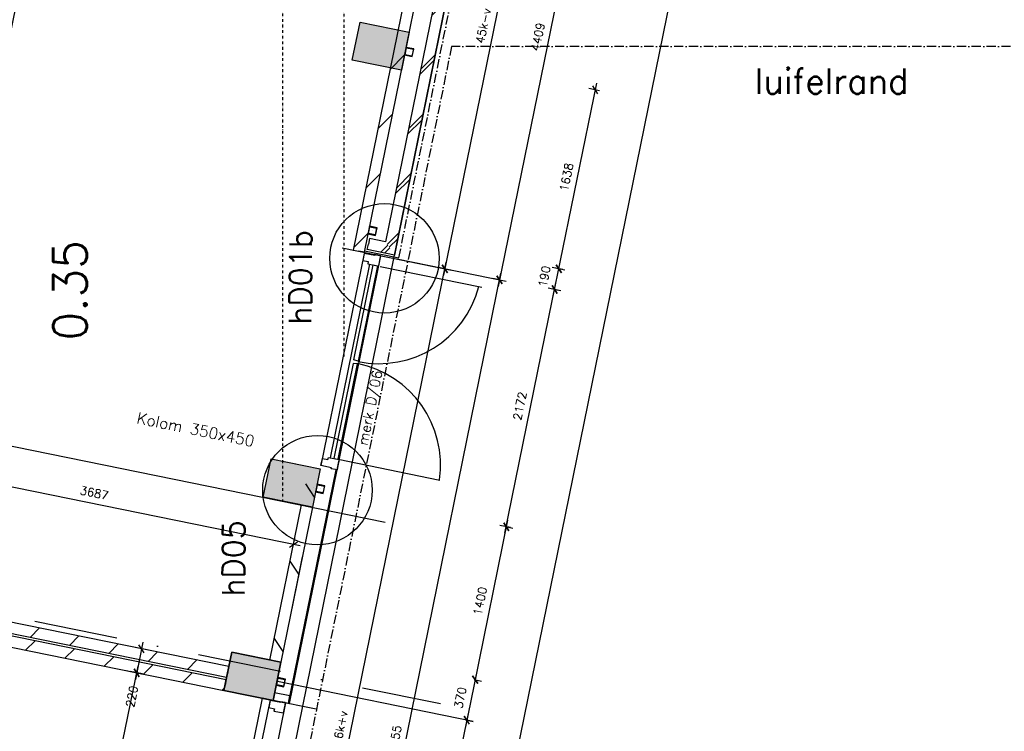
# Model space of a CAD drawing. Extents: x -29284 to 2055880, y -64816 to 121103.
# Tile 26 of 123: x 27353 to 36184, y 23403 to 29787. Entities that reach past the tile are written whole.
import ezdxf
from ezdxf.enums import TextEntityAlignment as Align

# ---------------------------------------------------------------- set-up
doc = ezdxf.new("R2010")
doc.units = 0
doc.header["$LTSCALE"] = 50
doc.header["$MEASUREMENT"] = 0
doc.header["$PDMODE"] = 3
doc.header["$PDSIZE"] = 0.1
doc.linetypes.add('DASHDOT', pattern=[1, 0.5, -0.25, 0, -0.25])
doc.linetypes.add('DD1', pattern=[2.66667, 1.66667, -0.5, 0, -0.5])
doc.layers.get('0').update_dxf_attribs({"linetype": 'CONTINUOUS'})
doc.layers.get('DEFPOINTS').update_dxf_attribs({"linetype": 'CONTINUOUS'})
for name, color, linetype in [('_BRANDCOMPART', 6, 'DASHDOT'), ('_DETAILNUMMERS', 4, 'CONTINUOUS'), ('_DETAILNUMMERSTEKST', 4, 'CONTINUOUS'), ('A--A21--_F123-', 9, 'CONTINUOUS'), ('A--A22--_F123-', 9, 'CONTINUOUS'), ('A--A28--_F-2--', 7, 'CONTINUOUS'), ('A--A28--_F12--', 7, 'CONTINUOUS'), ('A--A28--_F123-', 9, 'CONTINUOUS'), ('A--L21--', 3, 'CONTINUOUS'), ('A--L21--_F-2--', 7, 'CONTINUOUS'), ('A--L21A2_ISOLATIE', 1, 'CONTINUOUS'), ('A--L22--', 3, 'CONTINUOUS'), ('A--L22--_F-2--', 7, 'CONTINUOUS'), ('A--L28--', 7, 'CONTINUOUS'), ('A--L28--_F-2--', 7, 'CONTINUOUS'), ('A--L28--_F12--', 7, 'CONTINUOUS'), ('A--L31--', 2, 'CONTINUOUS'), ('A--L31--_F123-', 7, 'CONTINUOUS'), ('A--L32--', 7, 'CONTINUOUS'), ('A--L32--_F123-', 1, 'CONTINUOUS'), ('A--M$1A-_F123-', 1, 'CONTINUOUS'), ('A--M1$A-_F123-', 1, 'CONTINUOUS'), ('A--T$1A-25_TEKST', 2, 'CONTINUOUS'), ('A--T$1A-_F123-_0_25MM', 2, 'CONTINUOUS'), ('A--T$1A-_F123-_RN', 4, 'CONTINUOUS'), ('ATFA_B2--_ONDERH_25MM', 2, 'CONTINUOUS'), ('NIEUWE_INDELING', 2, 'CONTINUOUS'), ('STRAMIEN', 1, 'DD1'), ('TEKSTKOZIJNMERK', 2, 'CONTINUOUS'), ('X--LR---_CP', 7, 'CONTINUOUS')]:
    doc.layers.add(name, color=color, linetype=linetype)
doc.layers.add('bruto vloeroppervlak', color=3, linetype='CONTINUOUS', plot=False)
doc.styles.add('ALFA-0_25', font='ROMANS')
doc.styles.add('B-01', font='SIMPLEX.SHX', dxfattribs={"width": 0.8, "height": 4.5})
doc.styles.add('HIEMSTRA', font='romans.shx')
doc.dimstyles.new('1op2', dxfattribs={"dimscale": 30, "dimtxt": 2.5, "dimasz": 2, "dimexe": 2, "dimexo": 0, "dimgap": 2, "dimtad": 1, "dimdec": 0, "dimzin": 0, "dimdsep": 46, "dimtxsty": 'HIEMSTRA', "dimblk1": 'OBLIQUE', "dimblk2": 'OBLIQUE', "dimsah": 1, "dimcen": -3, "dimdle": 2, "dimclrd": 2, "dimclre": 2, "dimclrt": 3, "dimadec": 0, "dimazin": 0, "dimtfac": 1, "dimtdec": 0, "dimtofl": 0, "dimtmove": 2, "dimatfit": 3, "dimldrblk": 'OBLIQUE', "dimfxl": 1, "dimtvp": 0.833333, "dimtolj": 1, "dimtzin": 0, "dimarcsym": 0})
doc.dimstyles.new('STANDARD$0', dxfattribs={"dimscale": 30, "dimtxt": 2.5, "dimasz": 2, "dimexe": 2, "dimexo": 0, "dimgap": 2, "dimtad": 1, "dimdec": 0, "dimzin": 0, "dimdsep": 46, "dimtxsty": 'ALFA-0_25', "dimblk1": 'OBLIQUE', "dimblk2": 'OBLIQUE', "dimsah": 1, "dimcen": -3, "dimdle": 2, "dimclrd": 1, "dimclre": 1, "dimclrt": 2, "dimadec": 0, "dimazin": 0, "dimtfac": 0.666667, "dimtofl": 0, "dimtmove": 2, "dimatfit": 3, "dimldrblk": 'OBLIQUE', "dimfxl": 1, "dimtvp": 0.833333, "dimtolj": 1, "dimtzin": 0, "dimarcsym": 0})

# ---------------------------------------------------------------- blocks, each defined once
blk = doc.blocks.new('*U1417')
at = {"layer": 'A--A22--_F123-', "linetype": 'Continuous'}
h = blk.add_hatch(dxfattribs=at)
h.set_pattern_fill('ALFALINE', color=256, scale=300, style=0)
h.set_pattern_definition([(45, (-31529.6, -33287.87), (-212.132, 212.132), [])])
h.paths.add_polyline_path([(0, 0), (49, -10), (-1087.2, -5587.8), (-1136.2, -5577.8), (-1185.2, -5567.8), (-59, -39)])
at = {"layer": 'A--L22--_F-2--', "color": 3, "linetype": 'Continuous'}
for points in [[(-59, -39), (-59, -39), (-1185.2, -5567.8), (-1136.2, -5577.8)], [(49, -10), (49, -10), (-1087.2, -5587.8), (-1136.2, -5577.8)]]:
    blk.add_lwpolyline(points, dxfattribs=at)
blk = doc.blocks.new('KOLOM450X350')
at = {"layer": 'A--A28--_F12--', "color": 8}
for points in [[(-175, -225), (-175, 225), (175, 225)], [(-175, -225), (175, 225), (175, -225)]]:
    blk.add_solid(points, dxfattribs=at)
at = {"layer": 'A--L28--_F12--', "color": 3, "linetype": 'Continuous'}
blk.add_lwpolyline([(-175, -225), (-175, 225), (175, 225), (175, -225)], close=True, dxfattribs=at)
at = {"layer": 'X--LR---_CP'}
for p in [(-175, 0), (-175, 0), (175, 0)]:
    blk.add_point(p, dxfattribs=at)
blk = doc.blocks.new('dubbeldeur')
at = {"layer": 'A--L31--', "color": 2, "linetype": 'Continuous'}
for points in [[(-0.2, 0), (-0.2, -65), (50.8, -65), (50.9, -86), (149.9, -86), (149.8, -13), (149.8, 9), (134.8, 9), (95.8, 9), (95.8, 0)], [(-0.2, -1943.2), (-0.2, -1878.2), (50.8, -1878.2), (50.9, -1857.2), (149.9, -1857.2), (149.8, -1930.2), (149.8, -1952.2), (134.8, -1952.2), (95.8, -1952.2), (95.8, -1943.2)]]:
    blk.add_lwpolyline(points, close=True, dxfattribs=at)
at = {"layer": 'A--L31--_F123-', "color": 1, "linetype": 'Continuous'}
blk.add_line((150, -1952.2), (150, 9), dxfattribs=at)
at = {"layer": 'A--L32--_F123-', "color": 1}
blk.add_line((0, 0), (-0.2, -1943.2), dxfattribs=at)
at = {"layer": 'A--L32--_F123-', "color": 1, "linetype": 'Continuous'}
for p, q in [((164.6, -86), (1094.6, -86)), ((139.5, -1857.2), (1069.5, -1857.2))]:
    blk.add_line(p, q, dxfattribs=at)
at = {"layer": 'A--L32--_F123-', "color": 2, "linetype": 'Continuous'}
for points in [[(99.5, -86), (139.5, -86), (139.5, -959.1), (99.5, -956.1), (99.5, -86)], [(99.5, -1857.2), (139.5, -1857.2), (139.5, -984.1), (99.5, -987.1), (99.5, -1857.2)]]:
    blk.add_lwpolyline(points, close=True, dxfattribs=at)
at = {"layer": 'A--L32--_F123-', "color": 1, "linetype": 'Continuous'}
for centre, start, end in [((139.5, -33), 270, 356.73406), ((139.5, -1910.2), 3.26594, 90)]:
    blk.add_arc(centre, 930, start, end, dxfattribs=at)
at = {"layer": 'A--M$1A-_F123-', "linetype": 'Continuous'}
blk.add_line((69.9, -1857.2), (69.9, -86), dxfattribs=at)
blk = doc.blocks.new('_OBLIQUE')
at = {"color": 0, "linetype": 'ByBlock'}
blk.add_line((-0.5, -0.5), (0.5, 0.5), dxfattribs=at)
blk = doc.blocks.new('*D858')
at = {"layer": 'A--M1$A-_F123-', "color": 1, "lineweight": -2, "transparency": 16777216}
for p, q in [((27871.8, 21321.6), (28414.7, 23986.8)), ((28309.3, 23947.1), (28461.5, 23916.1)), ((27790.3, 21399.4), (27942.5, 21368.4))]:
    blk.add_line(p, q, dxfattribs=at)
at = {"layer": 'DEFPOINTS', "color": 0, "transparency": 16777216}
for p in [(28309.3, 23947.1), (28402.7, 23928), (27790.3, 21399.4)]:
    blk.add_point(p, dxfattribs=at)
at = {"layer": 'A--M1$A-_F123-', "color": 1, "lineweight": -2, "transparency": 16777216, "xscale": 60, "yscale": 60, "zscale": 60}
for p, rotation in [((28402.7, 23928), 78.486290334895), ((27883.7, 21380.4), 258.486290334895)]:
    blk.add_blockref('_OBLIQUE', p, dxfattribs=dict(at, rotation=rotation))
at = {"layer": 'A--M1$A-_F123-', "color": 2, "transparency": 16777216, "insert": (28047.7, 22673.7), "char_height": 75, "attachment_point": 5, "rotation": 78.48629, "style": 'ALFA-0_25'}
blk.add_mtext('\\A1;2600', dxfattribs=at)
blk = doc.blocks.new('*D866')
at = {"layer": 'A--M1$A-_F123-', "color": 1, "lineweight": -2, "transparency": 16777216}
for p, q in [((28458.6, 24202.4), (28390.7, 23869.2)), ((28497.9, 24133.2), (28387.8, 24155.6)), ((28454, 23917.6), (28343.9, 23940))]:
    blk.add_line(p, q, dxfattribs=at)
at = {"layer": 'DEFPOINTS', "color": 0, "transparency": 16777216}
for p in [(28497.9, 24133.2), (28402.7, 23928), (28454, 23917.6)]:
    blk.add_point(p, dxfattribs=at)
at = {"layer": 'A--M1$A-_F123-', "color": 1, "lineweight": -2, "transparency": 16777216, "xscale": 60, "yscale": 60, "zscale": 60}
for p, rotation in [((28446.6, 24143.6), 78.48629033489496), ((28402.7, 23928), 258.486290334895)]:
    blk.add_blockref('_OBLIQUE', p, dxfattribs=dict(at, rotation=rotation))
at = {"layer": 'A--M1$A-_F123-', "color": 2, "transparency": 16777216, "insert": (28359.5, 23716), "char_height": 75, "attachment_point": 5, "rotation": 78.48629, "style": 'ALFA-0_25'}
blk.add_mtext('\\A1;220', dxfattribs=at)
blk = doc.blocks.new('beton kolom nieuw 350x450')
at = {"layer": 'A--A28--_F123-'}
blk.add_hatch(color=53, dxfattribs=at).paths.add_polyline_path([(174.3, 225), (174.3, -225), (-175.7, -225), (-175.7, 225)])
at = {"layer": 'A--L28--_F12--', "color": 3, "linetype": 'Continuous'}
blk.add_lwpolyline([(174.3, 225), (174.3, -225), (-175.7, -225), (-175.7, 225)], close=True, dxfattribs=at)
blk = doc.blocks.new('*D879')
at = {"layer": 'A--M$1A-_F123-', "color": 1, "linetype": 'Continuous', "lineweight": -2, "transparency": 16777216}
for p, q in [((31449.4, 23924.8), (31350.4, 23444.6)), ((31428.8, 23867.8), (31496, 23853.9)), ((31354.1, 23505.1), (31421.3, 23491.3))]:
    blk.add_line(p, q, dxfattribs=at)
at = {"layer": 'DEFPOINTS', "color": 0, "linetype": 'Continuous', "transparency": 16777216}
for p in [(31428.8, 23867.8), (31354.1, 23505.1), (31362.5, 23503.4)]:
    blk.add_point(p, dxfattribs=at)
at = {"layer": 'A--M$1A-_F123-', "color": 1, "linetype": 'Continuous', "lineweight": -2, "transparency": 16777216, "xscale": 60, "yscale": 60, "zscale": 60}
for p, rotation in [((31437.3, 23866.1), 78.35405266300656), ((31362.5, 23503.4), 258.3540526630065)]:
    blk.add_blockref('_OBLIQUE', p, dxfattribs=dict(at, rotation=rotation))
at = {"layer": 'A--M$1A-_F123-', "color": 2, "linetype": 'Continuous', "transparency": 16777216, "insert": (31304.4, 23704.4), "char_height": 75, "attachment_point": 5, "rotation": 78.35405, "style": 'ALFA-0_25'}
blk.add_mtext('\\A1;370', dxfattribs=at)
blk = doc.blocks.new('DETAILNR')
at = {"layer": '_DETAILNUMMERS'}
blk.add_circle((32.9, -23.2), 490.7, dxfattribs=at)
at = {"layer": 'X--LR---_CP'}
blk.add_point((0, 0), dxfattribs=at)
at = {"layer": '_DETAILNUMMERSTEKST', "style": 'ALFA-0_25'}
blk.add_attdef('DETAILNR', text='', height=200, rotation=90, dxfattribs=at).set_placement((-618.4, 223.8), align=Align.RIGHT)
blk = doc.blocks.new('*D905')
at = {"layer": 'A--M$1A-_F123-', "color": 1, "linetype": 'Continuous', "lineweight": -2, "transparency": 16777216}
for p, q in [((29957.2, 19109.3), (31668.7, 27511.5)), ((31656.7, 27452.7), (31597.9, 27464.7)), ((29969.2, 19168.1), (29910.4, 19180.1))]:
    blk.add_line(p, q, dxfattribs=at)
at = {"layer": 'DEFPOINTS', "color": 0, "linetype": 'Continuous', "transparency": 16777216}
for p in [(31656.7, 27452.7), (31656.7, 27452.7), (29969.2, 19168.1)]:
    blk.add_point(p, dxfattribs=at)
at = {"layer": 'A--M$1A-_F123-', "color": 1, "linetype": 'Continuous', "lineweight": -2, "transparency": 16777216, "xscale": 60, "yscale": 60, "zscale": 60}
for p, rotation in [((31656.7, 27452.7), 78.48629033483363), ((29969.2, 19168.1), 258.4862903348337)]:
    blk.add_blockref('_OBLIQUE', p, dxfattribs=dict(at, rotation=rotation))
at = {"layer": 'A--M$1A-_F123-', "color": 2, "linetype": 'Continuous', "transparency": 16777216, "insert": (30717.4, 23329.9), "char_height": 75, "attachment_point": 5, "rotation": 78.48629, "style": 'ALFA-0_25'}
blk.add_mtext('\\A1;8455', dxfattribs=at)
blk = doc.blocks.new('*D906')
at = {"layer": 'A--M$1A-_F123-', "color": 1, "linetype": 'Continuous', "lineweight": -2, "transparency": 16777216}
for p, q in [((29467.2, 19209.1), (31178.8, 27611.3)), ((31166.8, 27552.5), (31108, 27564.5)), ((29479.2, 19267.9), (29420.4, 19279.9))]:
    blk.add_line(p, q, dxfattribs=at)
at = {"layer": 'DEFPOINTS', "color": 0, "linetype": 'Continuous', "transparency": 16777216}
for p in [(31166.8, 27552.5), (31166.8, 27552.5), (29479.2, 19267.9)]:
    blk.add_point(p, dxfattribs=at)
at = {"layer": 'A--M$1A-_F123-', "color": 1, "linetype": 'Continuous', "lineweight": -2, "transparency": 16777216, "xscale": 60, "yscale": 60, "zscale": 60}
for p, rotation in [((31166.8, 27552.5), 78.48629033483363), ((29479.2, 19267.9), 258.4862903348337)]:
    blk.add_blockref('_OBLIQUE', p, dxfattribs=dict(at, rotation=rotation))
at = {"layer": 'A--M$1A-_F123-', "color": 2, "linetype": 'Continuous', "transparency": 16777216, "insert": (30227.5, 23429.7), "char_height": 75, "attachment_point": 5, "rotation": 78.48629, "style": 'ALFA-0_25'}
blk.add_mtext('\\A1;86k+v', dxfattribs=at)
blk = doc.blocks.new('*D907')
at = {"layer": 'A--M$1A-_F123-', "color": 1, "linetype": 'Continuous', "lineweight": -2, "transparency": 16777216}
for p, q in [((31616.4, 31960.5), (32595.6, 31761)), ((32548.8, 31831.8), (31644.8, 27393.9)), ((30736.3, 27640.2), (31715.5, 27440.7))]:
    blk.add_line(p, q, dxfattribs=at)
at = {"layer": 'DEFPOINTS', "color": 0, "linetype": 'Continuous', "transparency": 16777216}
for p in [(31616.4, 31960.5), (30736.3, 27640.2), (31656.7, 27452.7)]:
    blk.add_point(p, dxfattribs=at)
at = {"layer": 'A--M$1A-_F123-', "color": 1, "linetype": 'Continuous', "lineweight": -2, "transparency": 16777216, "xscale": 60, "yscale": 60, "zscale": 60}
for p, rotation in [((32536.8, 31773), 78.486290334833), ((31656.7, 27452.7), 258.486290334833)]:
    blk.add_blockref('_OBLIQUE', p, dxfattribs=dict(at, rotation=rotation))
at = {"layer": 'A--M$1A-_F123-', "color": 2, "linetype": 'Continuous', "transparency": 16777216, "insert": (32001.2, 29632.3), "char_height": 75, "attachment_point": 5, "rotation": 78.48629, "style": 'ALFA-0_25'}
blk.add_mtext('\\A1;4409', dxfattribs=at)
blk = doc.blocks.new('*D908')
at = {"layer": 'A--M$1A-_F123-', "color": 1, "linetype": 'Continuous', "lineweight": -2, "transparency": 16777216}
for p, q in [((31126.4, 32060.3), (32105.6, 31860.8)), ((32058.8, 31931.6), (31154.8, 27493.7)), ((30246.4, 27740), (31225.6, 27540.5))]:
    blk.add_line(p, q, dxfattribs=at)
at = {"layer": 'DEFPOINTS', "color": 0, "linetype": 'Continuous', "transparency": 16777216}
for p in [(31126.4, 32060.3), (30246.4, 27740), (31166.8, 27552.5)]:
    blk.add_point(p, dxfattribs=at)
at = {"layer": 'A--M$1A-_F123-', "color": 1, "linetype": 'Continuous', "lineweight": -2, "transparency": 16777216, "xscale": 60, "yscale": 60, "zscale": 60}
for p, rotation in [((32046.8, 31872.8), 78.486290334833), ((31166.8, 27552.5), 258.486290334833)]:
    blk.add_blockref('_OBLIQUE', p, dxfattribs=dict(at, rotation=rotation))
at = {"layer": 'A--M$1A-_F123-', "color": 2, "linetype": 'Continuous', "transparency": 16777216, "insert": (31511.3, 29732.1), "char_height": 75, "attachment_point": 5, "rotation": 78.48629, "style": 'ALFA-0_25'}
blk.add_mtext('\\A1;45k-v', dxfattribs=at)
blk = doc.blocks.new('*D909')
at = {"layer": 'A--M$1A-_F123-', "color": 1, "linetype": 'Continuous', "lineweight": -2, "transparency": 16777216}
for p, q in [((27408.9, 1589.5), (33528.6, 31632.2)), ((33516.7, 31573.4), (33575.5, 31561.4)), ((27420.9, 1648.3), (27479.7, 1636.3))]:
    blk.add_line(p, q, dxfattribs=at)
at = {"layer": 'DEFPOINTS', "color": 0, "linetype": 'Continuous', "transparency": 16777216}
for p in [(33516.7, 31573.4), (33516.7, 31573.4), (27420.9, 1648.3)]:
    blk.add_point(p, dxfattribs=at)
at = {"layer": 'A--M$1A-_F123-', "color": 1, "linetype": 'Continuous', "lineweight": -2, "transparency": 16777216, "xscale": 60, "yscale": 60, "zscale": 60}
for p, rotation in [((33516.7, 31573.4), 78.48629033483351), ((27420.9, 1648.3), 258.4862903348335)]:
    blk.add_blockref('_OBLIQUE', p, dxfattribs=dict(at, rotation=rotation))
at = {"layer": 'A--M$1A-_F123-', "color": 2, "linetype": 'Continuous', "transparency": 16777216, "insert": (30373.2, 16630.3), "char_height": 75, "attachment_point": 5, "rotation": 78.48629, "style": 'ALFA-0_25'}
blk.add_mtext('\\A1;30540', dxfattribs=at)
blk = doc.blocks.new('*U1137')
at = {"layer": 'A--A21--_F123-', "linetype": 'Continuous'}
h = blk.add_hatch(dxfattribs=at)
h.set_pattern_fill('ALFABKST', color=256, scale=212, style=0)
h.set_pattern_definition([(45, (-31539.13, -31874), (-212, 212), []), (45, (-31496.73, -31874), (-212, 212), [])])
h.paths.add_polyline_path([(0, 0), (49, -10), (-825.8, -4304.5), (-864.8, -4245.5), (-903.8, -4186.5), (-49, 10)])
at = {"layer": 'A--L21--_F-2--', "color": 3, "linetype": 'Continuous'}
for points in [[(0, 0), (-49, 10), (-903.8, -4186.5), (-903.8, -4186.5)], [(0, 0), (49, -10), (-825.8, -4304.5), (-825.8, -4304.5)]]:
    blk.add_lwpolyline(points, dxfattribs=at)
blk = doc.blocks.new('*U1136')
at = {"layer": 'A--A21--_F123-', "linetype": 'Continuous'}
h = blk.add_hatch(dxfattribs=at)
h.set_pattern_fill('ALFABKST', color=256, scale=212, style=0)
h.set_pattern_definition([(45, (-30674.3, -27628.47), (-212, 212), []), (45, (-30631.9, -27628.47), (-212, 212), [])])
h.paths.add_polyline_path([(0, 0), (39, -59), (-204.1, -9.4), (-194.2, 39.5), (-184.2, 88.5), (-39, 59)])
at = {"layer": 'A--L21--_F-2--', "color": 3, "linetype": 'Continuous'}
for points in [[(-39, 59), (-39, 59), (-184.2, 88.5), (-194.2, 39.5)], [(39, -59), (39, -59), (-204.1, -9.4), (-194.2, 39.5)]]:
    blk.add_lwpolyline(points, dxfattribs=at)
blk = doc.blocks.new('*U1127')
at = {"layer": 'A--A22--_F123-', "linetype": 'Continuous'}
h = blk.add_hatch(dxfattribs=at)
h.set_pattern_fill('ALFALINE', color=256, scale=300, style=0)
h.set_pattern_definition([(45, (-29218.66, -23935.3), (-212.132, 212.132), [])])
h.paths.add_polyline_path([(0, 0), (-10, -49), (-2332.3, 424.1), (-2371.3, 483), (-2361.3, 532), (10, 49)])
at = {"layer": 'A--L22--_F-2--', "color": 3, "linetype": 'Continuous'}
for points in [[(0, 0), (10, 49), (-2361.3, 532), (-2361.3, 532)], [(0, 0), (-10, -49), (-2332.3, 424.1), (-2332.3, 424.1)]]:
    blk.add_lwpolyline(points, dxfattribs=at)
blk = doc.blocks.new('*U1120')
at = {"layer": 'A--A22--_F123-', "linetype": 'Continuous'}
h = blk.add_hatch(dxfattribs=at)
h.set_pattern_fill('ALFALINE', color=256, scale=300, style=0)
h.set_pattern_definition([(45, (-26940.98, -24276.82), (-212.132, 212.132), [])])
h.paths.add_polyline_path([(0, 0), (-39, 59), (2263.7, -410.1), (2253.7, -459.1), (2243.7, -508.1), (39, -59)])
at = {"layer": 'A--L22--_F-2--', "color": 3, "linetype": 'Continuous'}
for points in [[(-39, 59), (-39, 59), (2263.7, -410.1), (2253.7, -459.1)], [(39, -59), (39, -59), (2243.7, -508.1), (2253.7, -459.1)]]:
    blk.add_lwpolyline(points, dxfattribs=at)
blk = doc.blocks.new('*D969')
at = {"layer": 'A--M$1A-_F123-', "color": 2, "lineweight": -2, "transparency": 16777216}
for p, q in [((28148.3, 33986.4), (26223.1, 24535.3)), ((28028.1, 33949.6), (28195.1, 33915.6)), ((26126.8, 24616.1), (26293.8, 24582.1))]:
    blk.add_line(p, q, dxfattribs=at)
at = {"layer": 'DEFPOINTS', "color": 0, "transparency": 16777216}
for p in [(28028.1, 33949.6), (26126.8, 24616.1), (26235.1, 24594.1)]:
    blk.add_point(p, dxfattribs=at)
at = {"layer": 'A--M$1A-_F123-', "color": 2, "lineweight": -2, "transparency": 16777216, "xscale": 60, "yscale": 60, "zscale": 60}
for p, rotation in [((28136.3, 33927.6), 78.48629033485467), ((26235.1, 24594.1), 258.4862903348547)]:
    blk.add_blockref('_OBLIQUE', p, dxfattribs=dict(at, rotation=rotation))
at = {"layer": 'A--M$1A-_F123-', "color": 3, "transparency": 16777216, "insert": (27090.1, 29280.3), "char_height": 75, "attachment_point": 5, "rotation": 78.48629, "style": 'HIEMSTRA'}
blk.add_mtext('\\A1;9525', dxfattribs=at)
blk = doc.blocks.new('*D974')
at = {"layer": 'A--M$1A-_F123-', "color": 2, "lineweight": -2, "transparency": 16777216}
for p, q in [((29867.5, 25066.3), (26137.3, 25826.2)), ((26196.1, 25814.2), (26208, 25873)), ((29808.7, 25078.3), (29820.6, 25137.1))]:
    blk.add_line(p, q, dxfattribs=at)
at = {"layer": 'DEFPOINTS', "color": 0, "transparency": 16777216}
for p in [(26196.1, 25814.2), (26196.1, 25814.2), (29808.7, 25078.3)]:
    blk.add_point(p, dxfattribs=at)
at = {"layer": 'A--M$1A-_F123-', "color": 2, "lineweight": -2, "transparency": 16777216, "xscale": 60, "yscale": 60, "zscale": 60}
for p, rotation in [((26196.1, 25814.2), 168.4862903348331), ((29808.7, 25078.3), 348.486290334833)]:
    blk.add_blockref('_OBLIQUE', p, dxfattribs=dict(at, rotation=rotation))
at = {"layer": 'A--M$1A-_F123-', "color": 3, "transparency": 16777216, "insert": (28021.8, 25541.8), "char_height": 75, "attachment_point": 5, "rotation": 348.48629, "style": 'HIEMSTRA'}
blk.add_mtext('\\A1;3687', dxfattribs=at)
blk = doc.blocks.new('Q020607-')
at = {"layer": 'A--A28--_F-2--', "color": 3}
for points in [[(-31.4, 31.5), (-35, -34.9), (-35, 35.1)], [(-31.4, 31.5), (-35, 35.1), (35, 35.1)], [(-31.4, 31.5), (-31.4, -31.3), (-35, -34.9)], [(35, 35.1), (31.4, 31.5), (-31.4, 31.5)], [(35, 35.1), (35, -34.9), (31.4, 31.5)], [(35, -34.9), (31.4, -31.3), (31.4, 31.5)], [(35, -34.9), (-35, -34.9), (-31.4, -31.3)], [(35, -34.9), (-31.4, -31.3), (31.4, -31.3)]]:
    blk.add_solid(points, dxfattribs=at)
at = {"layer": 'A--L28--_F-2--', "color": 3, "linetype": 'Continuous'}
blk.add_lwpolyline([(-35, -34.9), (-31.4, -31.3), (-31.4, 31.5), (31.4, 31.5), (31.4, -31.3), (-31.4, -31.3), (-35, -34.9), (35, -34.9), (35, 35.1), (-35, 35.1)], close=True, dxfattribs=at)
at = {"layer": 'X--LR---_CP', "color": 4, "linetype": 'Continuous'}
for p in [(-35, 0.1), (0, 0), (35, 0.1)]:
    blk.add_point(p, dxfattribs=at)
blk = doc.blocks.new('*D1028')
at = {"layer": 'A--M$1A-_F123-', "color": 1, "linetype": 'Continuous', "lineweight": -2, "transparency": 16777216}
for p, q in [((31374.6, 23562.2), (31055.3, 21999.5)), ((31354.1, 23505.1), (31421.4, 23491.4)), ((31058.8, 22060.1), (31126.1, 22046.3))]:
    blk.add_line(p, q, dxfattribs=at)
at = {"layer": 'DEFPOINTS', "color": 0, "linetype": 'Continuous', "transparency": 16777216}
for p in [(31354.1, 23505.1), (31058.8, 22060.1), (31067.3, 22058.3)]:
    blk.add_point(p, dxfattribs=at)
at = {"layer": 'A--M$1A-_F123-', "color": 1, "linetype": 'Continuous', "lineweight": -2, "transparency": 16777216, "xscale": 60, "yscale": 60, "zscale": 60}
for p, rotation in [((31362.6, 23503.4), 78.45118511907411), ((31067.3, 22058.3), 258.4511851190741)]:
    blk.add_blockref('_OBLIQUE', p, dxfattribs=dict(at, rotation=rotation))
at = {"layer": 'A--M$1A-_F123-', "color": 2, "linetype": 'Continuous', "transparency": 16777216, "insert": (31119.4, 22800.4), "char_height": 75, "attachment_point": 5, "rotation": 78.45119, "style": 'ALFA-0_25'}
blk.add_mtext('\\A1;1475', dxfattribs=at)
blk = doc.blocks.new('*D1029')
at = {"layer": 'A--M$1A-_F123-', "color": 1, "linetype": 'Continuous', "lineweight": -2, "transparency": 16777216}
for p, q in [((31729.6, 25296.5), (31425.3, 23807.3)), ((31709.1, 25239.5), (31776.3, 25225.7)), ((31428.8, 23867.8), (31496.1, 23854.1))]:
    blk.add_line(p, q, dxfattribs=at)
at = {"layer": 'DEFPOINTS', "color": 0, "linetype": 'Continuous', "transparency": 16777216}
for p in [(31709.1, 25239.5), (31428.8, 23867.8), (31437.3, 23866.1)]:
    blk.add_point(p, dxfattribs=at)
at = {"layer": 'A--M$1A-_F123-', "color": 1, "linetype": 'Continuous', "lineweight": -2, "transparency": 16777216, "xscale": 60, "yscale": 60, "zscale": 60}
for p, rotation in [((31717.6, 25237.7), 78.45131475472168), ((31437.3, 23866.1), 258.4513147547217)]:
    blk.add_blockref('_OBLIQUE', p, dxfattribs=dict(at, rotation=rotation))
at = {"layer": 'A--M$1A-_F123-', "color": 2, "linetype": 'Continuous', "transparency": 16777216, "insert": (31481.9, 24571.4), "char_height": 75, "attachment_point": 5, "rotation": 78.45131, "style": 'ALFA-0_25'}
blk.add_mtext('\\A1;1400', dxfattribs=at)
blk = doc.blocks.new('*D1030')
at = {"layer": 'A--M$1A-_F123-', "color": 1, "linetype": 'Continuous', "lineweight": -2, "transparency": 16777216}
for p, q in [((32243.2, 27541.2), (32130.2, 27564.2)), ((32139.1, 27307.2), (32201, 27611)), ((32205.2, 27355), (32092.3, 27378))]:
    blk.add_line(p, q, dxfattribs=at)
at = {"layer": 'DEFPOINTS', "color": 0, "linetype": 'Continuous', "transparency": 16777216}
for p in [(32189, 27552.2), (32243.2, 27541.2), (32205.2, 27355)]:
    blk.add_point(p, dxfattribs=at)
at = {"layer": 'A--M$1A-_F123-', "color": 1, "linetype": 'Continuous', "lineweight": -2, "transparency": 16777216, "xscale": 60, "yscale": 60, "zscale": 60}
for p, rotation in [((32189, 27552.2), 78.48629033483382), ((32151.1, 27366), 258.4862903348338)]:
    blk.add_blockref('_OBLIQUE', p, dxfattribs=dict(at, rotation=rotation))
at = {"layer": 'A--M$1A-_F123-', "color": 2, "linetype": 'Continuous', "transparency": 16777216, "insert": (32059, 27483), "char_height": 75, "attachment_point": 5, "rotation": 78.48629, "style": 'ALFA-0_25'}
blk.add_mtext('\\A1;190', dxfattribs=at)
blk = doc.blocks.new('*D1031')
at = {"layer": 'A--M$1A-_F123-', "color": 1, "linetype": 'Continuous', "lineweight": -2, "transparency": 16777216}
for p, q in [((31705.6, 25179), (32163.1, 27424.9)), ((32187.6, 27358.7), (32092.3, 27378.1)), ((31754.1, 25230.4), (31658.8, 25249.8))]:
    blk.add_line(p, q, dxfattribs=at)
at = {"layer": 'DEFPOINTS', "color": 0, "linetype": 'Continuous', "transparency": 16777216}
for p in [(32151.1, 27366.1), (32187.6, 27358.7), (31754.1, 25230.4)]:
    blk.add_point(p, dxfattribs=at)
at = {"layer": 'A--M$1A-_F123-', "color": 1, "linetype": 'Continuous', "lineweight": -2, "transparency": 16777216, "xscale": 60, "yscale": 60, "zscale": 60}
for p, rotation in [((32151.1, 27366.1), 78.48629033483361), ((31717.6, 25237.8), 258.4862903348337)]:
    blk.add_blockref('_OBLIQUE', p, dxfattribs=dict(at, rotation=rotation))
at = {"layer": 'A--M$1A-_F123-', "color": 2, "linetype": 'Continuous', "transparency": 16777216, "insert": (31838.8, 26321.4), "char_height": 75, "attachment_point": 5, "rotation": 78.48629, "style": 'ALFA-0_25'}
blk.add_mtext('\\A1;2172', dxfattribs=at)
blk = doc.blocks.new('*D1032')
at = {"layer": 'A--M$1A-_F123-', "color": 1, "linetype": 'Continuous', "lineweight": -2, "transparency": 16777216}
for p, q in [((32177, 27493.4), (32527.9, 29216)), ((32552.5, 29149.8), (32457.2, 29169.2)), ((32225.5, 27544.8), (32130.2, 27564.2))]:
    blk.add_line(p, q, dxfattribs=at)
at = {"layer": 'DEFPOINTS', "color": 0, "linetype": 'Continuous', "transparency": 16777216}
for p in [(32516, 29157.2), (32552.5, 29149.8), (32225.5, 27544.8)]:
    blk.add_point(p, dxfattribs=at)
at = {"layer": 'A--M$1A-_F123-', "color": 1, "linetype": 'Continuous', "lineweight": -2, "transparency": 16777216, "xscale": 60, "yscale": 60, "zscale": 60}
for p, rotation in [((32516, 29157.2), 78.48629033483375), ((32189, 27552.2), 258.4862903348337)]:
    blk.add_blockref('_OBLIQUE', p, dxfattribs=dict(at, rotation=rotation))
at = {"layer": 'A--M$1A-_F123-', "color": 2, "linetype": 'Continuous', "transparency": 16777216, "insert": (32257, 28374.2), "char_height": 75, "attachment_point": 5, "rotation": 78.48629, "style": 'ALFA-0_25'}
blk.add_mtext('\\A1;1638', dxfattribs=at)

msp = doc.modelspace()

# ---------------------------------------------------------------- linework, layer by layer
at = {"color": 4, "linetype": 'Continuous'}
msp.add_line((24810.7, 26466.1), (30630.2, 25280.6), dxfattribs=at).dxf.unprotected_set("ltscale", 0)
at = {"linetype": 'Continuous'}
msp.add_line((29888.1, 24967.4), (29773.1, 24402.5), dxfattribs=at)
at = {"layer": '_BRANDCOMPART', "ltscale": 30}
msp.add_lwpolyline([(22385.7, 31507.4), (27208.8, 30535.2), (26018, 24689.4), (31127.9, 23651.8), (31127.9, 23651.8)], dxfattribs=at)
at = {"layer": 'A--L21A2_ISOLATIE', "linetype": 'Continuous', "ltscale": 10}
for p, q in [((29254.6, 24111.7), (29695.5, 24021.9)), ((29254.6, 24111.7), (29695.5, 24021.9)), ((29527.7, 23698.9), (29008.7, 21151.2))]:
    msp.add_line(p, q, dxfattribs=at)
at = {"layer": 'A--L21A2_ISOLATIE', "color": 2, "linetype": 'Continuous', "ltscale": 10}
msp.add_lwpolyline([(29597.5, 24041.8), (29881, 25433.3), (29979, 25413.3), (29695.5, 24021.9)], dxfattribs=at)
at = {"layer": 'A--L21A2_ISOLATIE', "linetype": 'Continuous', "ltscale": 10}
msp.add_lwpolyline([(29625.7, 23678.9), (29695.5, 24021.9), (29254.6, 24111.7), (29184.7, 23768.7)], close=True, dxfattribs=at)
at = {"layer": 'A--L31--', "color": 4, "linetype": 'DD1'}
msp.add_line((30753.7, 27650.7), (32424.4, 35875.9), dxfattribs=at)
at = {"layer": 'A--L31--', "linetype": 'DD1'}
for p, q in [((31226.8, 29546.9), (29146.7, 19335.7)), ((39309.5, 29546.9), (31226.8, 29546.9))]:
    msp.add_line(p, q, dxfattribs=at)
at = {"layer": 'A--L31--', "linetype": 'Continuous'}
msp.add_line((30445.1, 27713.6), (30753.7, 27650.7), dxfattribs=at)
at = {"layer": 'A--L31--', "color": 2, "linetype": 'Continuous'}
msp.add_lwpolyline([(29600.2, 23679.3), (29587.3, 23615.6), (29637.2, 23605.4), (29633, 23584.8), (29719.3, 23567.3), (29733.8, 23638.8), (29737.7, 23657.9), (29734.3, 23661.1), (29696.1, 23668.9), (29694.3, 23660.1)], close=True, dxfattribs=at)
at = {"layer": 'A--L31--', "linetype": 'Continuous'}
msp.add_lwpolyline([(29763.7, 23655.2), (29777.1, 23720.8), (29639.9, 23748.8), (29626.5, 23683.1)], close=True, dxfattribs=at)
at = {"layer": 'A--L31--_F123-', "color": 1, "linetype": 'Continuous'}
for p, q in [((29997.5, 25504.3), (29919.5, 25622.2)), ((29856.3, 24811.2), (29778.3, 24929.2)), ((29715.2, 24118.2), (29637.2, 24236.1)), ((29626.5, 23683.1), (30013.6, 23603.6))]:
    msp.add_line(p, q, dxfattribs=at)
msp.add_lwpolyline([(29737.7, 23657.9), (29500.2, 22492.7), (29364, 22520.5), (29601.5, 23685.7)], close=True, dxfattribs=at)
at = {"layer": 'A--L32--', "color": 1}
msp.add_line((31421.4, 23491.4), (29664.1, 23849.4), dxfattribs=at)
at = {"layer": 'ATFA_B2--_ONDERH_25MM', "linetype": 'Continuous', "ltscale": 10}
for p, q in [((29763.7, 23655.2), (30190.4, 25749.9)), ((29773.8, 23652.9), (30200.2, 25747.9)), ((29528.9, 23702.8), (29773.8, 23652.9))]:
    msp.add_line(p, q, dxfattribs=at)
at = {"layer": 'bruto vloeroppervlak', "linetype": 'Continuous'}
msp.add_lwpolyline([(23092.3, 64121.8), (19598.3, 46969.1), (17197.6, 47458.1), (7327.1, -997.8), (14132.7, -997.8), (14132.6, -823.2), (16094.5, -822.8), (16668.4, 1994.3), (16668.4, 2051.9), (25504.7, 2051.9), (31588.1, 31970), (31674.3, 31966.8), (39309.5, 31966.8)], dxfattribs=at)
at = {"layer": 'STRAMIEN', "color": 4, "linetype": 'DASHDOT'}
msp.add_line((30259.5, 33446.9), (30259.5, 26764.7), dxfattribs=at)
msp.add_lwpolyline([(35109.5, 45496.9), (35109.5, 39496.9), (29709.5, 39496.9), (29709.5, 31996.9), (29709.5, 25468.2)], dxfattribs=at)

# ---------------------------------------------------------------- block references
for name, p, rotation in [('KOLOM450X350', (30591.8, 29549.2), 78.48629033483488), ('KOLOM450X350', (30591.8, 29549.2), 78.486290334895), ('KOLOM450X350', (29793.4, 25629.7), 78.48629033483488), ('KOLOM450X350', (29793.4, 25629.7), 78.486290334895), ('beton kolom nieuw 350x450', (29440.3, 23896), 78.486290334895)]:
    msp.add_blockref(name, p, dxfattribs=dict(rotation=rotation))
at = {"layer": 'A--L21--', "linetype": 'Continuous'}
for name, p in [('*U1417', (31529.6, 33287.9)), ('*U1137', (31539.1, 31980)), ('*U1136', (30674.3, 27734.5))]:
    msp.add_blockref(name, p, dxfattribs=at)
at = {"layer": 'A--L21A2_ISOLATIE', "linetype": 'Continuous', "ltscale": 10, "rotation": 359.4938626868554}
msp.add_blockref('DETAILNR', (30591.8, 27669.6), dxfattribs=at).add_auto_attribs({'DETAILNR': 'hD01b'})
at = {"layer": 'A--L21A2_ISOLATIE', "linetype": 'Continuous', "ltscale": 10}
ref = msp.add_blockref('DETAILNR', (29990.8, 25590.2), dxfattribs=dict(at, rotation=359.4938626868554))
ref.add_attrib('DETAILNR', 'hD05', dxfattribs={"layer": '_DETAILNUMMERSTEKST', "height": 200, "rotation": 89.49386, "style": 'ALFA-0_25'}).set_placement((29374.5, 25296.5), align=Align.RIGHT)
at = {"layer": 'A--L22--'}
for name, p in [('*U1127', (29218.7, 23935.3)), ('*U1120', (26941, 24276.8))]:
    msp.add_blockref(name, p, dxfattribs=at)
at = {"layer": 'A--L28--', "rotation": 258.486290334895}
for p in [(30846.5, 29497.3), (30517.3, 27892.7), (30048.3, 25578.5), (29695, 23844.1)]:
    msp.add_blockref('Q020607-', p, dxfattribs=at)
at = {"layer": 'NIEUWE_INDELING', "rotation": 348.486290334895}
msp.add_blockref('dubbeldeur', (30443, 27690.7), dxfattribs=at)

# ---------------------------------------------------------------- texts
at = {"layer": 'A--T$1A-25_TEKST', "style": 'B-01'}
msp.add_text('Kolom 350x450', height=100, rotation=348.47958, dxfattribs=at).set_placement((28396.8, 26168.4, -0.9))
at = {"layer": 'A--T$1A-_F123-_0_25MM', "color": 3, "style": 'ALFA-0_25'}
msp.add_text('luifelrand', height=225, dxfattribs=at).set_placement((33945.1, 29122.9))
at = {"layer": 'A--T$1A-_F123-_RN', "style": 'ALFA-0_25'}
msp.add_text('0.35', height=300, rotation=90, dxfattribs=at).set_placement((27954.9, 26908.8))
at = {"layer": 'TEKSTKOZIJNMERK', "style": 'B-01'}
msp.add_text('merk D/06', height=90, rotation=78.48629, dxfattribs=at).set_placement((30470.7, 25962.1, -1))

# ---------------------------------------------------------------- dimensions: what is measured, and where the dimension line sits
at = {"layer": 'A--M$1A-_F123-'}
for p1, p2, distance, picture, middle in [((28028.1, 33949.6), (26126.8, 24616.1), 110.4, '*D969', (27090.1, 29280.3)), ((29808.7, 25078.3), (26196.1, 25814.2), 0, '*D974', (28021.8, 25541.8))]:
    dim = msp.add_aligned_dim(p1=p1, p2=p2, distance=distance, dimstyle='1op2', dxfattribs=at)
    dim.commit()
    dim.dimension.update_dxf_attribs({"geometry": picture, "text_midpoint": middle})
at = {"layer": 'A--M$1A-_F123-', "linetype": 'Continuous'}
for p1, p2, distance, text, picture, middle in [((31126.4, 32060.3), (30246.4, 27740), 939.3, '45k-v', '*D908', (31511.3, 29732.1)), ((29479.2, 19267.9), (31166.8, 27552.5), 0, '86k+v', '*D906', (30227.5, 23429.7))]:
    dim = msp.add_aligned_dim(p1=p1, p2=p2, distance=distance, text=text, dimstyle='STANDARD$0', dxfattribs=at)
    dim.commit()
    dim.dimension.update_dxf_attribs({"geometry": picture, "text_midpoint": middle})
for p1, p2, distance, picture, middle in [((31616.4, 31960.5), (30736.3, 27640.2), 939.3, '*D907', (32001.2, 29632.3)), ((27420.9, 1648.3), (33516.7, 31573.4), 0, '*D909', (30373.2, 16630.3)), ((32225.5, 27544.8), (32552.5, 29149.8), 37.3, '*D1032', (32257, 28374.2)), ((29969.2, 19168.1), (31656.7, 27452.7), 0, '*D905', (30717.4, 23329.9)), ((31754.1, 25230.4), (32187.6, 27358.7), 37.3, '*D1031', (31838.8, 26321.4)), ((31709.1, 25239.5), (31428.8, 23867.8), 8.6, '*D1029', (31481.9, 24571.4)), ((31428.8, 23867.8), (31354.1, 23505.1), 8.6, '*D879', (31304.4, 23704.4)), ((31354.1, 23505.1), (31058.8, 22060.1), 8.7, '*D1028', (31119.4, 22800.4))]:
    dim = msp.add_aligned_dim(p1=p1, p2=p2, distance=distance, dimstyle='STANDARD$0', dxfattribs=at)
    dim.commit()
    dim.dimension.update_dxf_attribs({"geometry": picture, "text_midpoint": middle})
dim = msp.add_linear_dim(base=(32189, 27552.2), p1=(32205.2, 27355), p2=(32243.2, 27541.2), angle=78.48629, dimstyle='STANDARD$0', dxfattribs=at)
dim.commit()
dim.dimension.update_dxf_attribs({"geometry": '*D1030', "text_midpoint": (32059, 27483), "dimtype": 161})
at = {"layer": 'A--M1$A-_F123-', "color": 1}
dim = msp.add_linear_dim(base=(28402.7, 23928), p1=(28497.9, 24133.2), p2=(28454, 23917.6), angle=78.48629, dimstyle='STANDARD$0', dxfattribs=at)
dim.commit()
dim.dimension.update_dxf_attribs({"geometry": '*D866', "text_midpoint": (28359.5, 23716), "dimtype": 160})
at = {"layer": 'A--M1$A-_F123-'}
dim = msp.add_linear_dim(base=(28402.7, 23928), p1=(27790.3, 21399.4), p2=(28309.3, 23947.1), angle=78.48629, dimstyle='STANDARD$0', dxfattribs=at)
dim.commit()
dim.dimension.update_dxf_attribs({"geometry": '*D858', "text_midpoint": (28047.7, 22673.7)})

doc.saveas('drawing.dxf')
